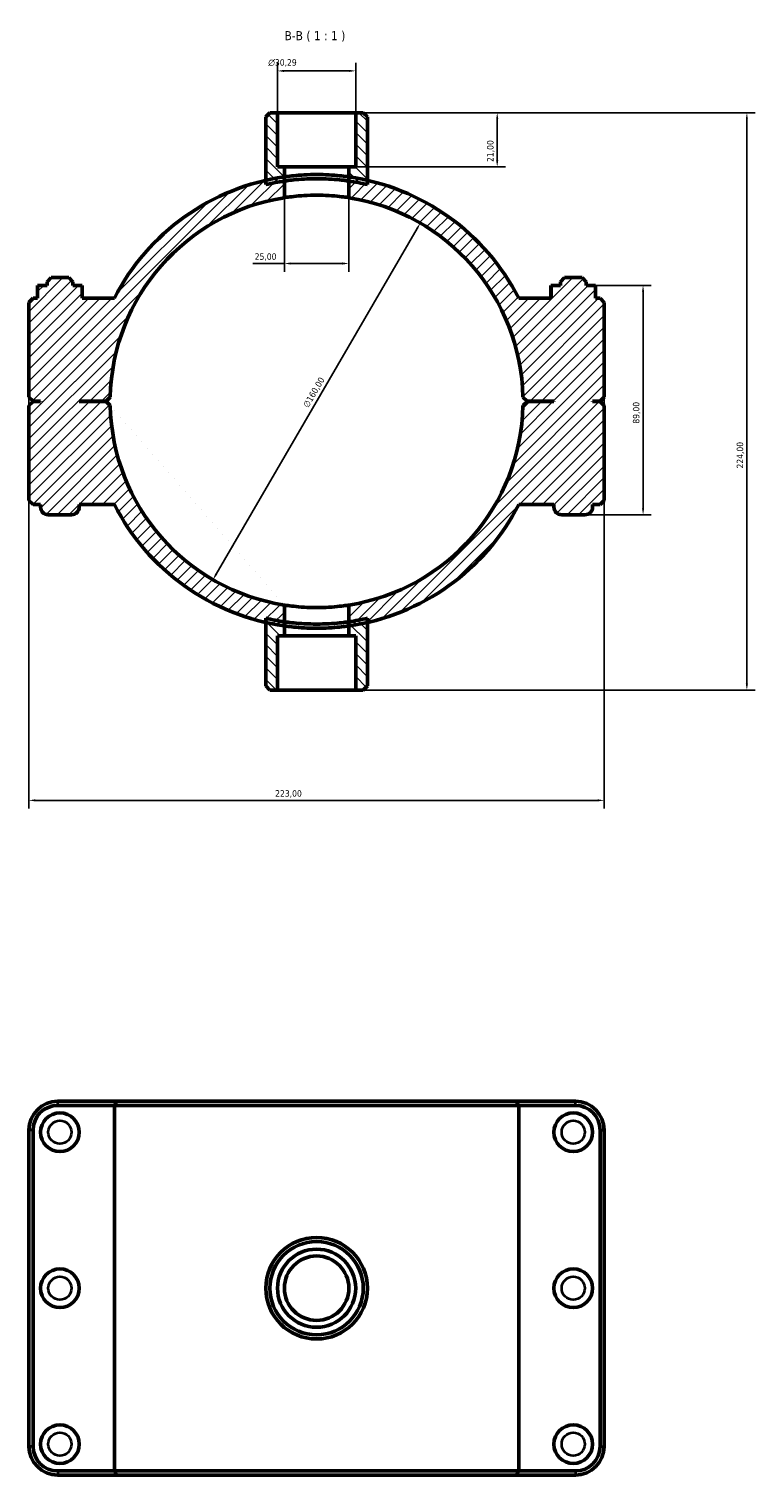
# Model space of a CAD drawing. Header units: millimetres. Extents: x 0 to 902, y -167 to 1184.
# Tile 6 of 6: x 315 to 596, y 623 to 1184. Entities that reach past the tile are written whole.
import ezdxf

# ---------------------------------------------------------------- set-up
doc = ezdxf.new("R2010")
doc.units = ezdxf.units.MM
for name, color, linetype, lineweight in [('Dimension (ISO)', 7, 'Continuous', 25), ('Hatch (ISO)', 7, 'Continuous', 18), ('Symbol (ISO)', 7, 'Continuous', 25), ('Visible (ISO)', 7, 'Continuous', 50), ('Visible Narrow (ISO)', 7, 'Continuous', 35)]:
    doc.layers.add(name, color=color, linetype=linetype, lineweight=lineweight)
doc.styles.add('Label Text (ISO)', font='tahoma.ttf')
doc.styles.add('Note Text (ISO)', font='tahoma.ttf')
doc.dimstyles.new('Default (ISO)', dxfattribs={"dimtxt": 2.5, "dimasz": 2.5, "dimexe": 3.175, "dimexo": 0, "dimgap": 0.762, "dimtad": 1, "dimrnd": 1e-08, "dimzin": 0, "dimtxsty": 'Note Text (ISO)', "dimcen": 0.09, "dimdle": 10, "dimclrd": 256, "dimclre": 256, "dimclrt": 232, "dimazin": 0, "dimtfac": 1.40208, "dimtmove": 0, "dimatfit": 3, "dimfxl": 1, "dimtolj": 1, "dimtzin": 0, "dimlwd": -1, "dimlwe": -1, "dimarcsym": 0})

# ---------------------------------------------------------------- blocks, each defined once
blk = doc.blocks.new('*D7')
at = {"layer": 'Defpoints', "color": 0, "transparency": 16777216}
for p in [(441.68, 1151.06), (439.03, 1130.06), (496.54, 1130.06)]:
    blk.add_point(p, dxfattribs=at)
at = {"layer": 'Dimension (ISO)', "transparency": 16777216}
for p, q in [((441.68, 1151.06), (499.72, 1151.06)), ((496.54, 1148.56), (496.54, 1132.56)), ((439.03, 1130.06), (499.72, 1130.06))]:
    blk.add_line(p, q, dxfattribs=at)
for points in [[(496.13, 1148.56), (496.96, 1148.56), (496.54, 1151.06)], [(496.13, 1132.56), (496.96, 1132.56), (496.54, 1130.06)]]:
    blk.add_solid(points, dxfattribs=at)
at = {"layer": 'Dimension (ISO)', "color": 232, "true_color": 0xca0064, "transparency": 16777216, "insert": (492.61, 1131.95), "char_height": 2.5, "attachment_point": 1, "rotation": 90, "style": 'Note Text (ISO)'}
blk.add_mtext('\\A1;21,00', dxfattribs=at)
blk = doc.blocks.new('*D8')
at = {"layer": 'Defpoints', "color": 0, "transparency": 16777216}
for p in [(411.39, 1167.27), (411.39, 1151.06), (441.68, 1151.06)]:
    blk.add_point(p, dxfattribs=at)
at = {"layer": 'Dimension (ISO)', "transparency": 16777216}
for p, q in [((411.39, 1151.06), (411.39, 1170.45)), ((439.18, 1167.27), (413.89, 1167.27)), ((441.68, 1151.06), (441.68, 1170.45))]:
    blk.add_line(p, q, dxfattribs=at)
for points in [[(413.89, 1167.69), (413.89, 1166.86), (411.39, 1167.27)], [(439.18, 1167.69), (439.18, 1166.86), (441.68, 1167.27)]]:
    blk.add_solid(points, dxfattribs=at)
at = {"layer": 'Dimension (ISO)', "color": 232, "true_color": 0xca0064, "transparency": 16777216, "insert": (407.8, 1171.8), "char_height": 2.5, "attachment_point": 1, "style": 'Note Text (ISO)'}
blk.add_mtext('\\A1;\\fAIGDT|b0|i0;\\H2.5000;\\ln\\fTahoma|b0|i0;\\H2.5000;30,29', dxfattribs=at)
blk = doc.blocks.new('*D9')
at = {"layer": 'Defpoints', "color": 0, "transparency": 16777216}
for p in [(466.72, 1108.23), (386.34, 969.84)]:
    blk.add_point(p, dxfattribs=at)
at = {"layer": 'Dimension (ISO)', "transparency": 16777216}
blk.add_line((387.59, 972), (465.47, 1106.07), dxfattribs=at)
blk.add_arc((426.53, 1039.04), 80.02, 57.5769, 81.0134, dxfattribs=at)
for points in [[(465.11, 1106.28), (465.83, 1105.86), (466.72, 1108.23)], [(387.23, 972.21), (387.95, 971.79), (386.34, 969.84)]]:
    blk.add_solid(points, dxfattribs=at)
at = {"layer": 'Dimension (ISO)', "color": 232, "true_color": 0xca0064, "transparency": 16777216, "insert": (421.12, 1037.64), "char_height": 2.5, "attachment_point": 1, "rotation": 59.8502, "style": 'Note Text (ISO)'}
blk.add_mtext('\\A1;∅160,00', dxfattribs=at)
blk = doc.blocks.new('*D10')
at = {"layer": 'Defpoints', "color": 0, "transparency": 16777216}
for p in [(534.66, 1084.06), (530.53, 995.06), (553.08, 995.06)]:
    blk.add_point(p, dxfattribs=at)
at = {"layer": 'Dimension (ISO)', "transparency": 16777216}
for p, q in [((534.66, 1084.06), (556.26, 1084.06)), ((553.08, 1081.56), (553.08, 997.56)), ((530.53, 995.06), (556.26, 995.06))]:
    blk.add_line(p, q, dxfattribs=at)
for points in [[(552.66, 1081.56), (553.5, 1081.56), (553.08, 1084.06)], [(552.66, 997.56), (553.5, 997.56), (553.08, 995.06)]]:
    blk.add_solid(points, dxfattribs=at)
at = {"layer": 'Dimension (ISO)', "color": 232, "true_color": 0xca0064, "transparency": 16777216, "insert": (549.14, 1030.42), "char_height": 2.5, "attachment_point": 1, "rotation": 90, "style": 'Note Text (ISO)'}
blk.add_mtext('\\A1;89,00', dxfattribs=at)
blk = doc.blocks.new('*D11')
at = {"layer": 'Defpoints', "color": 0, "transparency": 16777216}
for p in [(414.03, 1124.55), (439.03, 1124.55), (414.03, 1092.55)]:
    blk.add_point(p, dxfattribs=at)
at = {"layer": 'Dimension (ISO)', "transparency": 16777216}
for p, q in [((414.03, 1124.55), (414.03, 1089.38)), ((439.03, 1124.55), (439.03, 1089.38)), ((414.03, 1092.55), (401.78, 1092.55)), ((436.53, 1092.55), (416.53, 1092.55))]:
    blk.add_line(p, q, dxfattribs=at)
for points in [[(416.53, 1092.97), (416.53, 1092.13), (414.03, 1092.55)], [(436.53, 1092.97), (436.53, 1092.13), (439.03, 1092.55)]]:
    blk.add_solid(points, dxfattribs=at)
at = {"layer": 'Dimension (ISO)', "color": 232, "true_color": 0xca0064, "transparency": 16777216, "insert": (402.54, 1096.49), "char_height": 2.5, "attachment_point": 1, "style": 'Note Text (ISO)'}
blk.add_mtext('\\A1;25,00', dxfattribs=at)
blk = doc.blocks.new('*D12')
at = {"layer": 'Defpoints', "color": 0, "transparency": 16777216}
for p in [(441.68, 1151.06), (441.68, 927.06), (593.32, 927.06)]:
    blk.add_point(p, dxfattribs=at)
at = {"layer": 'Dimension (ISO)', "transparency": 16777216}
for p, q in [((441.68, 1151.06), (596.49, 1151.06)), ((593.32, 1148.56), (593.32, 929.56)), ((441.68, 927.06), (596.49, 927.06))]:
    blk.add_line(p, q, dxfattribs=at)
for points in [[(592.9, 1148.56), (593.73, 1148.56), (593.32, 1151.06)], [(592.9, 929.56), (593.73, 929.56), (593.32, 927.06)]]:
    blk.add_solid(points, dxfattribs=at)
at = {"layer": 'Dimension (ISO)', "color": 232, "true_color": 0xca0064, "transparency": 16777216, "insert": (589.38, 1013.01), "char_height": 2.5, "attachment_point": 1, "rotation": 90, "style": 'Note Text (ISO)'}
blk.add_mtext('\\A1;224,00', dxfattribs=at)
blk = doc.blocks.new('*D13')
at = {"layer": 'Defpoints', "color": 0, "transparency": 16777216}
for p in [(315.03, 1040.71), (538.03, 1040.71), (315.03, 884.27)]:
    blk.add_point(p, dxfattribs=at)
at = {"layer": 'Dimension (ISO)', "transparency": 16777216}
for p, q in [((315.03, 1040.71), (315.03, 881.1)), ((538.03, 1040.71), (538.03, 881.1)), ((535.53, 884.27), (317.53, 884.27))]:
    blk.add_line(p, q, dxfattribs=at)
for points in [[(317.53, 884.69), (317.53, 883.85), (315.03, 884.27)], [(535.53, 884.69), (535.53, 883.85), (538.03, 884.27)]]:
    blk.add_solid(points, dxfattribs=at)
at = {"layer": 'Dimension (ISO)', "color": 232, "true_color": 0xca0064, "transparency": 16777216, "insert": (410.48, 888.21), "char_height": 2.5, "attachment_point": 1, "style": 'Note Text (ISO)'}
blk.add_mtext('\\A1;223,00', dxfattribs=at)

msp = doc.modelspace()

# ---------------------------------------------------------------- hatches: boundary and pattern name
at = {"layer": 'Hatch (ISO)'}
h = msp.add_hatch(dxfattribs=at)
h.set_pattern_fill('ANSI31', color=256, scale=25.4, angle=90.00021, style=0)
h.set_pattern_definition([(135.0002, (0, 0), (-2.245056, -2.245072), [])])
edge = h.paths.add_edge_path()
edge.add_line((411.386, 1130.061), (411.386, 1151.061))
edge.add_line((411.386, 1151.061), (408.442, 1151.061))
edge.add_line((408.442, 1151.061), (406.842, 1149.461))
edge.add_line((406.842, 1149.461), (406.842, 1124.83))
edge.add_line((406.842, 1124.83), (406.842, 1123.187))
edge.add_ellipse((426.531, 1039.061), major_axis=(-19.689, 84.127), ratio=1, start_angle=355.14601, end_angle=360, ccw=False)
edge.add_line((414.031, 1124.552), (414.031, 1130.061))
edge.add_line((414.031, 1130.061), (411.386, 1130.061))
edge = h.paths.add_edge_path()
edge.add_line((441.677, 1151.061), (441.677, 1130.061))
edge.add_line((441.677, 1130.061), (439.031, 1130.061))
edge.add_line((439.031, 1130.061), (439.031, 1124.552))
edge.add_ellipse((426.531, 1039.061), major_axis=(12.5, 85.491), ratio=1, start_angle=355.14601, end_angle=360, ccw=False)
edge.add_line((446.22, 1123.187), (446.22, 1124.83))
edge.add_line((446.22, 1124.83), (446.22, 1149.461))
edge.add_line((446.22, 1149.461), (444.62, 1151.061))
edge.add_line((444.62, 1151.061), (441.677, 1151.061))
edge = h.paths.add_edge_path()
edge.add_line((414.031, 948.061), (414.031, 953.57))
edge.add_ellipse((426.531, 1039.061), major_axis=(-12.5, -85.491), ratio=1, start_angle=355.14601, end_angle=360, ccw=False)
edge.add_line((406.842, 954.934), (406.842, 953.292))
edge.add_line((406.842, 953.292), (406.842, 928.661))
edge.add_line((406.842, 928.661), (408.442, 927.061))
edge.add_line((408.442, 927.061), (411.386, 927.061))
edge.add_line((411.386, 927.061), (411.386, 948.061))
edge.add_line((411.386, 948.061), (414.031, 948.061))
edge = h.paths.add_edge_path()
edge.add_line((439.031, 953.57), (439.031, 948.061))
edge.add_line((439.031, 948.061), (441.677, 948.061))
edge.add_line((441.677, 948.061), (441.677, 927.061))
edge.add_line((441.677, 927.061), (444.62, 927.061))
edge.add_line((444.62, 927.061), (446.22, 928.661))
edge.add_line((446.22, 928.661), (446.22, 953.292))
edge.add_line((446.22, 953.292), (446.22, 954.934))
edge.add_ellipse((426.531, 1039.061), major_axis=(19.689, -84.127), ratio=1, start_angle=355.14601, end_angle=360, ccw=False)
h = msp.add_hatch(dxfattribs=at)
h.set_pattern_fill('ANSI31', color=256, scale=25.4, style=0)
h.set_pattern_definition([(45, (0, 0), (-2.245064, 2.245064), [])])
edge = h.paths.add_edge_path()
edge.add_line((536.431, 1039.111), (538.031, 1040.711))
edge.add_line((538.031, 1040.711), (538.031, 1077.461))
edge.add_line((538.031, 1077.461), (536.431, 1079.061))
edge.add_line((536.431, 1079.061), (534.665, 1079.061))
edge.add_line((534.665, 1079.061), (534.665, 1084.061))
edge.add_line((534.665, 1084.061), (531.031, 1084.061))
edge.add_line((531.031, 1084.061), (531.031, 1085.461))
edge.add_line((531.031, 1085.461), (529.431, 1087.061))
edge.add_line((529.431, 1087.061), (522.631, 1087.061))
edge.add_line((522.631, 1087.061), (521.031, 1085.461))
edge.add_line((521.031, 1085.461), (521.031, 1084.061))
edge.add_line((521.031, 1084.061), (517.398, 1084.061))
edge.add_line((517.398, 1084.061), (517.398, 1079.061))
edge.add_line((517.398, 1079.061), (504.915, 1079.061))
edge.add_ellipse((426.531, 1039.061), major_axis=(78.384, 40), ratio=1, start_angle=0, end_angle=50.03549)
edge.add_ellipse((426.531, 1039.061), major_axis=(19.689, 85.769), ratio=1, start_angle=0, end_angle=4.76259)
edge.add_line((439.031, 1126.168), (439.031, 1118.078))
edge.add_ellipse((426.531, 1039.061), major_axis=(12.5, 79.017), ratio=1, start_angle=280.17104, end_angle=360, ccw=False)
edge.add_line((506.514, 1040.711), (508.131, 1039.111))
edge.add_line((508.131, 1039.111), (518.531, 1039.111))
edge.add_line((518.531, 1039.111), (518.531, 1039.011))
edge.add_line((518.531, 1039.011), (508.131, 1039.011))
edge.add_line((508.131, 1039.011), (506.514, 1037.411))
edge.add_ellipse((426.531, 1039.061), major_axis=(79.983, -1.65), ratio=1, start_angle=280.17104, end_angle=360, ccw=False)
edge.add_line((439.031, 960.043), (439.031, 951.953))
edge.add_ellipse((426.531, 1039.061), major_axis=(12.5, -87.108), ratio=1, start_angle=0, end_angle=4.76259)
edge.add_ellipse((426.531, 1039.061), major_axis=(19.689, -85.769), ratio=1, start_angle=0, end_angle=50.03549)
edge.add_line((504.915, 999.061), (518.531, 999.061))
edge.add_line((518.531, 999.061), (518.531, 998.061))
edge.add_ellipse((521.531, 998.061), major_axis=(-3, 0), ratio=1, start_angle=0, end_angle=90)
edge.add_line((521.531, 995.061), (530.531, 995.061))
edge.add_ellipse((530.531, 998.061), major_axis=(0, -3), ratio=1, start_angle=0, end_angle=90)
edge.add_line((533.531, 998.061), (533.531, 999.061))
edge.add_line((533.531, 999.061), (536.431, 999.061))
edge.add_line((536.431, 999.061), (538.031, 1000.661))
edge.add_line((538.031, 1000.661), (538.031, 1037.411))
edge.add_line((538.031, 1037.411), (536.431, 1039.011))
edge.add_line((536.431, 1039.011), (533.531, 1039.011))
edge.add_line((533.531, 1039.011), (533.531, 1039.111))
edge.add_line((533.531, 1039.111), (536.431, 1039.111))
edge = h.paths.add_edge_path()
edge.add_line((315.031, 1040.711), (316.631, 1039.111))
edge.add_line((316.631, 1039.111), (319.531, 1039.111))
edge.add_line((319.531, 1039.111), (319.531, 1039.011))
edge.add_line((319.531, 1039.011), (316.631, 1039.011))
edge.add_line((316.631, 1039.011), (315.031, 1037.411))
edge.add_line((315.031, 1037.411), (315.031, 1000.661))
edge.add_line((315.031, 1000.661), (316.631, 999.061))
edge.add_line((316.631, 999.061), (319.531, 999.061))
edge.add_line((319.531, 999.061), (319.531, 998.061))
edge.add_ellipse((322.531, 998.061), major_axis=(-3, 0), ratio=1, start_angle=0, end_angle=90)
edge.add_line((322.531, 995.061), (331.531, 995.061))
edge.add_ellipse((331.531, 998.061), major_axis=(0, -3), ratio=1, start_angle=0, end_angle=90)
edge.add_line((334.531, 998.061), (334.531, 999.061))
edge.add_line((334.531, 999.061), (348.148, 999.061))
edge.add_ellipse((426.531, 1039.061), major_axis=(-78.384, -40), ratio=1, start_angle=0, end_angle=50.03549)
edge.add_ellipse((426.531, 1039.061), major_axis=(-19.689, -85.769), ratio=1, start_angle=0, end_angle=4.76259)
edge.add_line((414.031, 951.953), (414.031, 960.043))
edge.add_ellipse((426.531, 1039.061), major_axis=(-12.5, -79.017), ratio=1, start_angle=280.17104, end_angle=360, ccw=False)
edge.add_line((346.548, 1037.411), (344.931, 1039.011))
edge.add_line((344.931, 1039.011), (334.531, 1039.011))
edge.add_line((334.531, 1039.011), (334.531, 1039.111))
edge.add_line((334.531, 1039.111), (344.931, 1039.111))
edge.add_line((344.931, 1039.111), (346.548, 1040.711))
edge.add_ellipse((426.531, 1039.061), major_axis=(-79.983, 1.65), ratio=1, start_angle=280.17104, end_angle=360, ccw=False)
edge.add_line((414.031, 1118.078), (414.031, 1126.168))
edge.add_ellipse((426.531, 1039.061), major_axis=(-12.5, 87.108), ratio=1, start_angle=0, end_angle=4.76259)
edge.add_ellipse((426.531, 1039.061), major_axis=(-19.689, 85.769), ratio=1, start_angle=0, end_angle=50.03549)
edge.add_line((348.148, 1079.061), (335.665, 1079.061))
edge.add_line((335.665, 1079.061), (335.665, 1084.061))
edge.add_line((335.665, 1084.061), (332.031, 1084.061))
edge.add_line((332.031, 1084.061), (332.031, 1085.461))
edge.add_line((332.031, 1085.461), (330.431, 1087.061))
edge.add_line((330.431, 1087.061), (323.631, 1087.061))
edge.add_line((323.631, 1087.061), (322.031, 1085.461))
edge.add_line((322.031, 1085.461), (322.031, 1084.061))
edge.add_line((322.031, 1084.061), (318.398, 1084.061))
edge.add_line((318.398, 1084.061), (318.398, 1079.061))
edge.add_line((318.398, 1079.061), (316.631, 1079.061))
edge.add_line((316.631, 1079.061), (315.031, 1077.461))
edge.add_line((315.031, 1077.461), (315.031, 1040.711))

# ---------------------------------------------------------------- linework, layer by layer
at = {"layer": 'Visible (ISO)'}
for p, q in [((408.442, 1151.061), (406.842, 1149.461)), ((411.386, 1151.061), (408.442, 1151.061)), ((411.386, 1130.061), (411.386, 1151.061)), ((411.386, 1151.061), (441.677, 1151.061)), ((441.677, 1151.061), (441.677, 1130.061)), ((444.62, 1151.061), (441.677, 1151.061)), ((446.22, 1149.461), (444.62, 1151.061)), ((406.842, 1149.461), (406.842, 1123.187)), ((446.22, 1123.187), (446.22, 1149.461)), ((414.031, 1130.061), (411.386, 1130.061)), ((414.031, 1124.552), (414.031, 1130.061)), ((414.031, 1130.061), (439.031, 1130.061)), ((441.677, 1130.061), (439.031, 1130.061)), ((439.031, 1130.061), (439.031, 1124.552)), ((414.031, 1118.078), (414.031, 1126.168)), ((439.031, 1126.168), (439.031, 1118.078)), ((318.371, 1084.061), (318.398, 1084.061)), ((318.371, 1079.061), (318.371, 1084.061)), ((322.031, 1084.061), (318.398, 1084.061)), ((318.398, 1084.061), (318.398, 1079.061)), ((323.631, 1087.061), (322.031, 1085.461)), ((322.031, 1085.461), (322.031, 1084.061)), ((330.431, 1087.061), (323.631, 1087.061)), ((332.031, 1085.461), (330.431, 1087.061)), ((332.031, 1084.061), (332.031, 1085.461)), ((335.665, 1084.061), (332.031, 1084.061)), ((335.665, 1079.061), (335.665, 1084.061)), ((335.665, 1084.061), (335.691, 1084.061)), ((335.691, 1079.061), (335.691, 1084.061)), ((517.398, 1084.061), (517.371, 1084.061)), ((517.371, 1079.061), (517.371, 1084.061)), ((521.031, 1084.061), (517.398, 1084.061)), ((517.398, 1084.061), (517.398, 1079.061)), ((522.631, 1087.061), (521.031, 1085.461)), ((521.031, 1085.461), (521.031, 1084.061)), ((529.431, 1087.061), (522.631, 1087.061)), ((531.031, 1085.461), (529.431, 1087.061)), ((531.031, 1084.061), (531.031, 1085.461)), ((534.665, 1084.061), (531.031, 1084.061)), ((534.665, 1079.061), (534.665, 1084.061)), ((534.691, 1084.061), (534.665, 1084.061)), ((534.691, 1079.061), (534.691, 1084.061)), ((316.631, 1079.061), (315.031, 1077.461)), ((315.031, 1077.461), (315.031, 1040.711)), ((318.398, 1079.061), (316.631, 1079.061)), ((348.148, 1079.061), (335.665, 1079.061)), ((517.398, 1079.061), (504.915, 1079.061)), ((536.431, 1079.061), (534.665, 1079.061)), ((538.031, 1077.461), (536.431, 1079.061)), ((538.031, 1040.711), (538.031, 1077.461)), ((315.031, 1040.711), (316.631, 1039.111)), ((316.631, 1039.011), (315.031, 1037.411)), ((316.631, 1039.111), (319.531, 1039.111)), ((319.531, 1039.011), (316.631, 1039.011)), ((319.531, 1039.111), (319.531, 1039.011)), ((334.531, 1039.011), (334.531, 1039.111)), ((334.531, 1039.111), (344.931, 1039.111)), ((344.931, 1039.011), (334.531, 1039.011)), ((344.931, 1039.111), (346.548, 1040.711)), ((346.548, 1037.411), (344.931, 1039.011)), ((506.514, 1040.711), (508.131, 1039.111)), ((508.131, 1039.011), (506.514, 1037.411)), ((508.131, 1039.111), (518.531, 1039.111)), ((518.531, 1039.011), (508.131, 1039.011)), ((518.531, 1039.111), (518.531, 1039.011)), ((533.531, 1039.011), (533.531, 1039.111)), ((533.531, 1039.111), (536.431, 1039.111)), ((536.431, 1039.011), (533.531, 1039.011)), ((536.431, 1039.111), (538.031, 1040.711)), ((538.031, 1037.411), (536.431, 1039.011)), ((315.031, 1037.411), (315.031, 1000.661)), ((538.031, 1000.661), (538.031, 1037.411)), ((315.031, 1000.661), (316.631, 999.061)), ((316.631, 999.061), (319.531, 999.061)), ((319.531, 999.061), (319.531, 998.061)), ((334.531, 998.061), (334.531, 999.061)), ((334.531, 999.061), (348.148, 999.061)), ((504.915, 999.061), (518.531, 999.061)), ((518.531, 999.061), (518.531, 998.061)), ((533.531, 998.061), (533.531, 999.061)), ((533.531, 999.061), (536.431, 999.061)), ((536.431, 999.061), (538.031, 1000.661)), ((322.531, 995.061), (331.531, 995.061)), ((521.531, 995.061), (530.531, 995.061)), ((414.031, 951.953), (414.031, 960.043)), ((439.031, 960.043), (439.031, 951.953)), ((406.842, 954.934), (406.842, 928.661)), ((446.22, 928.661), (446.22, 954.934)), ((414.031, 948.061), (414.031, 953.57)), ((439.031, 953.57), (439.031, 948.061)), ((411.386, 927.061), (411.386, 948.061)), ((411.386, 948.061), (414.031, 948.061)), ((439.031, 948.061), (414.031, 948.061)), ((439.031, 948.061), (441.677, 948.061)), ((441.677, 948.061), (441.677, 927.061)), ((406.842, 928.661), (408.442, 927.061)), ((408.442, 927.061), (411.386, 927.061)), ((441.677, 927.061), (411.386, 927.061)), ((441.677, 927.061), (444.62, 927.061)), ((444.62, 927.061), (446.22, 928.661)), ((349.134, 767.501), (326.181, 767.501)), ((326.181, 765.901), (348.148, 765.901)), ((504.915, 765.901), (348.148, 765.901)), ((348.148, 624.101), (348.148, 765.901)), ((349.134, 767.501), (503.929, 767.501)), ((526.881, 767.501), (503.929, 767.501)), ((504.915, 765.901), (526.881, 765.901)), ((504.915, 624.101), (504.915, 765.901)), ((315.031, 756.351), (315.031, 633.651)), ((316.631, 633.651), (316.631, 756.351)), ((536.431, 756.351), (536.431, 633.651)), ((538.031, 633.651), (538.031, 756.351)), ((348.148, 624.101), (326.181, 624.101)), ((348.148, 624.101), (504.915, 624.101)), ((526.881, 624.101), (504.915, 624.101)), ((326.181, 622.501), (349.134, 622.501)), ((503.929, 622.501), (349.134, 622.501)), ((503.929, 622.501), (526.881, 622.501))]:
    msp.add_line(p, q, dxfattribs=at)
for centre, radius in [((327.031, 755.501), 7.5), ((526.031, 755.501), 7.5), ((426.531, 695.001), 19.689), ((426.531, 695.001), 18.089), ((426.531, 695.001), 15.146), ((426.531, 695.001), 12.5), ((327.031, 695.001), 7.5), ((526.031, 695.001), 7.5), ((327.031, 634.501), 7.5), ((526.031, 634.501), 7.5)]:
    msp.add_circle(centre, radius, dxfattribs=at)
for centre, radius, start, end in [((426.531, 1039.061), 88, 98.16623, 152.96431), ((426.531, 1039.061), 86.4, 98.31851, 103.17251), ((426.531, 1039.061), 88, 27.03569, 81.83377), ((426.531, 1039.061), 86.4, 76.82749, 81.68149), ((426.531, 1039.061), 80, 98.9893, 178.81826), ((426.531, 1039.061), 80, 1.18174, 81.0107), ((426.531, 1039.061), 80, 181.18174, 261.0107), ((426.531, 1039.061), 80, 278.9893, 358.81826), ((426.531, 1039.061), 88, 207.03569, 261.83377), ((426.531, 1039.061), 88, 278.16623, 332.96431), ((322.531, 998.061), 3, 180, 270), ((331.531, 998.061), 3, 270, 0), ((521.531, 998.061), 3, 180, 270), ((530.531, 998.061), 3, 270, 0), ((426.531, 1039.061), 86.4, 256.82749, 261.68149), ((426.531, 1039.061), 86.4, 278.31851, 283.17251), ((326.181, 756.351), 11.15, 90, 180), ((326.181, 756.351), 9.55, 90, 180), ((526.881, 756.351), 11.15, 0, 90), ((526.881, 756.351), 9.55, 0, 90), ((326.181, 633.651), 11.15, 180, 270), ((326.181, 633.651), 9.55, 180, 270), ((526.881, 633.651), 11.15, 270, 0), ((526.881, 633.651), 9.55, 270, 0)]:
    msp.add_arc(centre, radius, start, end, dxfattribs=at)
for points, knots in [([(414.031, 1126.168), (414.031, 1126.168), (414.346, 1126.215), (415.622, 1126.384), (416.584, 1126.504), (418.801, 1126.728), (420.205, 1126.847), (423.284, 1127.014), (424.959, 1127.061), (428.103, 1127.061), (429.778, 1127.014), (432.857, 1126.847), (434.261, 1126.728), (436.479, 1126.504), (437.44, 1126.384), (438.717, 1126.215), (439.031, 1126.168), (439.031, 1126.168)], [3.7723516, 3.7723516, 3.7723516, 3.7723516, 4.2438988, 4.2438988, 4.7154461, 4.7154461, 5.1869867, 5.1869867, 5.6585273, 5.6585273, 6.130068, 6.130068, 6.6016086, 6.6016086, 7.0731559, 7.0731559, 7.5447031, 7.5447031, 7.5447031, 7.5447031]), ([(414.031, 1124.552), (414.031, 1124.552), (414.346, 1124.6), (415.622, 1124.772), (416.584, 1124.893), (418.801, 1125.121), (420.205, 1125.243), (423.284, 1125.413), (424.959, 1125.461), (428.103, 1125.461), (429.778, 1125.413), (432.857, 1125.243), (434.261, 1125.121), (436.479, 1124.893), (437.44, 1124.772), (438.717, 1124.6), (439.031, 1124.552), (439.031, 1124.552)], [0, 0, 0, 0, 0.4715734, 0.4715734, 0.9431468, 0.9431468, 1.4147131, 1.4147131, 1.8862793, 1.8862793, 2.3578456, 2.3578456, 2.8294119, 2.8294119, 3.3009853, 3.3009853, 3.7725587, 3.7725587, 3.7725587, 3.7725587]), ([(439.031, 1118.078), (439.031, 1118.078), (438.716, 1118.13), (437.44, 1118.316), (436.478, 1118.448), (434.262, 1118.694), (432.858, 1118.825), (429.779, 1119.01), (428.104, 1119.061), (424.959, 1119.061), (423.284, 1119.01), (420.205, 1118.825), (418.801, 1118.694), (416.584, 1118.448), (415.622, 1118.316), (414.346, 1118.13), (414.031, 1118.078), (414.031, 1118.078)], [0, 0, 0, 0, 0.4716945, 0.4716945, 0.943389, 0.943389, 1.4150738, 1.4150738, 1.8867586, 1.8867586, 2.3584433, 2.3584433, 2.8301281, 2.8301281, 3.3018226, 3.3018226, 3.7735171, 3.7735171, 3.7735171, 3.7735171]), ([(414.031, 960.043), (414.031, 960.043), (414.346, 959.992), (415.622, 959.805), (416.584, 959.674), (418.801, 959.427), (420.205, 959.296), (423.284, 959.112), (424.959, 959.061), (428.104, 959.061), (429.779, 959.112), (432.858, 959.296), (434.262, 959.427), (436.478, 959.674), (437.44, 959.805), (438.716, 959.992), (439.031, 960.043), (439.031, 960.043)], [0, 0, 0, 0, 0.4716945, 0.4716945, 0.943389, 0.943389, 1.4150738, 1.4150738, 1.8867586, 1.8867586, 2.3584433, 2.3584433, 2.8301281, 2.8301281, 3.3018226, 3.3018226, 3.7735171, 3.7735171, 3.7735171, 3.7735171]), ([(414.031, 953.57), (414.031, 953.57), (414.346, 953.522), (415.622, 953.35), (416.584, 953.228), (418.801, 953), (420.205, 952.879), (423.284, 952.708), (424.959, 952.661), (428.103, 952.661), (429.778, 952.708), (432.857, 952.879), (434.261, 953), (436.479, 953.228), (437.44, 953.35), (438.717, 953.522), (439.031, 953.57), (439.031, 953.57)], [3.7725587, 3.7725587, 3.7725587, 3.7725587, 4.2441321, 4.2441321, 4.7157055, 4.7157055, 5.1872717, 5.1872717, 5.658838, 5.658838, 6.1304043, 6.1304043, 6.6019706, 6.6019706, 7.073544, 7.073544, 7.5451174, 7.5451174, 7.5451174, 7.5451174]), ([(439.031, 951.953), (439.031, 951.953), (438.717, 951.906), (437.44, 951.737), (436.479, 951.618), (434.261, 951.394), (432.857, 951.275), (429.778, 951.107), (428.103, 951.061), (424.959, 951.061), (423.284, 951.107), (420.205, 951.275), (418.801, 951.394), (416.584, 951.618), (415.622, 951.737), (414.346, 951.906), (414.031, 951.953), (414.031, 951.953)], [3.7723516, 3.7723516, 3.7723516, 3.7723516, 4.2438988, 4.2438988, 4.7154461, 4.7154461, 5.1869867, 5.1869867, 5.6585273, 5.6585273, 6.130068, 6.130068, 6.6016086, 6.6016086, 7.0731559, 7.0731559, 7.5447031, 7.5447031, 7.5447031, 7.5447031])]:
    msp.add_open_spline(points, degree=3, knots=knots, dxfattribs=at)
for points in [[(349.134, 767.501), (348.803, 766.968), (348.474, 766.435), (348.148, 765.901)], [(503.929, 767.501), (504.259, 766.968), (504.588, 766.435), (504.915, 765.901)], [(349.134, 622.501), (348.803, 623.034), (348.474, 623.567), (348.148, 624.101)], [(503.929, 622.501), (504.259, 623.034), (504.588, 623.567), (504.915, 624.101)]]:
    msp.add_open_spline(points, degree=3, dxfattribs=at)
at = {"layer": 'Visible Narrow (ISO)'}
for p, q in [((326.181, 765.981), (326.181, 767.421)), ((526.881, 765.981), (526.881, 767.421)), ((316.551, 756.351), (315.111, 756.351)), ((536.511, 756.351), (537.951, 756.351)), ((316.551, 633.651), (315.111, 633.651)), ((536.511, 633.651), (537.951, 633.651)), ((326.181, 624.021), (326.181, 622.581)), ((526.881, 624.021), (526.881, 622.581))]:
    msp.add_line(p, q, dxfattribs=at)
for centre in [(327.031, 755.501), (526.031, 755.501), (327.031, 695.001), (526.031, 695.001), (327.031, 634.501), (526.031, 634.501)]:
    msp.add_circle(centre, 4.5, dxfattribs=at)

# ---------------------------------------------------------------- texts
at = {"layer": 'Symbol (ISO)', "insert": (414.092, 1178.561), "char_height": 3.5, "attachment_point": 7, "style": 'Label Text (ISO)'}
msp.add_mtext('B-B ( 1 : 1 )', dxfattribs=at)

# ---------------------------------------------------------------- dimensions: what is measured, and where the dimension line sits
at = {"layer": 'Dimension (ISO)'}
dim = msp.add_linear_dim(base=(411.386, 1167.274), p1=(441.677, 1151.061), p2=(411.386, 1151.061), angle=180, text='\\fAIGDT|b0|i0;\\H2.5000;\\ln\\fTahoma|b0|i0;\\H2.5000;<>', dimstyle='Default (ISO)', override={"dimdec": 2, "dimtp": 0, "dimtm": 0, "dimtdec": 2, "dimtofl": 0, "dimatfit": 1}, dxfattribs=at)
dim.commit()
dim.dimension.update_dxf_attribs({"geometry": '*D8', "text_midpoint": (413.349, 1167.274), "dimtype": 160})
for base, p1, p2, angle, picture, middle in [((496.545, 1130.061), (441.677, 1151.061), (439.031, 1130.061), 90, '*D7', (496.545, 1136.061)), ((593.315, 927.061), (441.677, 1151.061), (441.677, 927.061), 90, '*D12', (593.315, 1018.061)), ((553.08, 995.061), (534.665, 1084.061), (530.531, 995.061), 270, '*D10', (553.08, 1034.561))]:
    dim = msp.add_linear_dim(base=base, p1=p1, p2=p2, angle=angle, dimstyle='Default (ISO)', override={"dimdec": 2, "dimtp": 0, "dimtm": 0, "dimtdec": 2, "dimtofl": 0, "dimatfit": 1}, dxfattribs=at)
    dim.commit()
    dim.dimension.update_dxf_attribs({"geometry": picture, "text_midpoint": middle, "dimtype": 160})
for base, p1, p2, override, picture, middle in [((414.031, 1092.551), (439.031, 1124.552), (414.031, 1124.552), {"dimdec": 2, "dimtp": 0, "dimtm": 0, "dimtdec": 2, "dimtofl": 0, "dimatfit": 2}, '*D11', (406.656, 1092.551)), ((315.031, 884.271), (538.031, 1040.711), (315.031, 1040.711), {"dimdec": 2, "dimtp": 0, "dimtm": 0, "dimtdec": 2, "dimtofl": 0, "dimatfit": 1}, '*D13', (415.531, 884.271))]:
    dim = msp.add_linear_dim(base=base, p1=p1, p2=p2, dimstyle='Default (ISO)', override=override, dxfattribs=at)
    dim.commit()
    dim.dimension.update_dxf_attribs({"geometry": picture, "text_midpoint": middle, "dimtype": 160})
dim = msp.add_diameter_dim_2p(p1=(386.338, 969.839), p2=(466.724, 1108.234), dimstyle='Default (ISO)', override={"dimdec": 2, "dimlfac": 0.999704, "dimtp": 0, "dimtm": 0, "dimtdec": 2, "dimatfit": 2}, dxfattribs=at)
dim.commit()
dim.dimension.update_dxf_attribs({"geometry": '*D9', "text_midpoint": (427.787, 1041.2), "dimtype": 163})

doc.saveas('drawing.dxf')
